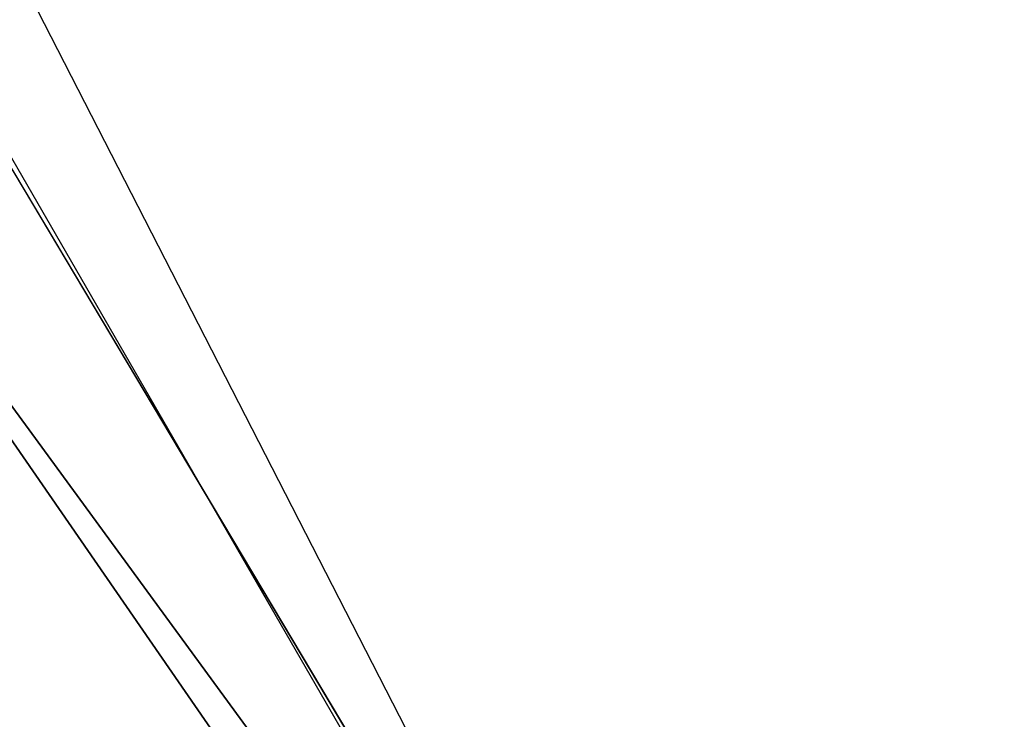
# Model space of a CAD drawing. Header units: millimetres. Extents: x 26 to 326, y -150 to 150.
# Tile 148 of 256: x 169.4859 to 169.5704, y -4.9916 to -4.9316. Entities that reach past the tile are written whole.
import ezdxf

# ---------------------------------------------------------------- set-up
doc = ezdxf.new("R2010")
doc.units = ezdxf.units.MM
doc.header["$LTSCALE"] = 25.4
doc.layers.get('0').update_dxf_attribs({"true_color": 0xff5454})

# ---------------------------------------------------------------- blocks, each defined once
blk = doc.blocks.new('Z_o_enie AMALFI_8381_8380 pm 1.STL')
at = {"color": 18, "true_color": 0x000000}
mesh = blk.add_polyface(dxfattribs=at)
corners = [(168.952637, -3.887374, 350.637756), (169.550964, -5.054644, 350.622437), (169.032181, -4.184094, 357.63446)]
mesh.append_faces([[corners[k] for k in face] for face in [(0, 1, 2)]], dxfattribs={"color": 18})
mesh = blk.add_polyface(dxfattribs=at)
corners = [(169.032181, -4.184094, 357.63446), (169.550964, -5.054644, 350.622437), (169.257751, -4.653466, 357.628296)]
mesh.append_faces([[corners[k] for k in face] for face in [(0, 1, 2)]], dxfattribs={"color": 18})
mesh = blk.add_polyface(dxfattribs=at)
corners = [(169.57045, -5.091088, 359.417328), (169.271393, -4.657887, 358.514557), (169.529404, -5.105015, 358.508698), (169.314285, -4.647155, 359.423126)]
mesh.append_faces([[corners[k] for k in face] for face in [(0, 1, 2), (1, 0, 3)]], dxfattribs={"vtx0": -1, "color": 18})
mesh = blk.add_polyface(dxfattribs=at)
corners = [(169.257751, -4.653466, 357.628296), (169.550964, -5.054644, 350.622437), (169.516296, -5.101641, 357.622437)]
mesh.append_faces([[corners[k] for k in face] for face in [(0, 1, 2)]], dxfattribs={"color": 18})
mesh = blk.add_polyface(dxfattribs=at)
corners = [(169.271393, -4.657887, 358.514557), (169.516296, -5.101641, 357.622437), (169.529404, -5.105015, 358.508698), (169.257751, -4.653466, 357.628296)]
mesh.append_faces([[corners[k] for k in face] for face in [(0, 1, 2), (1, 0, 3)]], dxfattribs={"vtx0": -1, "color": 18})

msp = doc.modelspace()

# ---------------------------------------------------------------- block references
at = {"color": 0}
msp.add_blockref('Z_o_enie AMALFI_8381_8380 pm 1.STL', (0, 0), dxfattribs=at)

doc.saveas('drawing.dxf')
